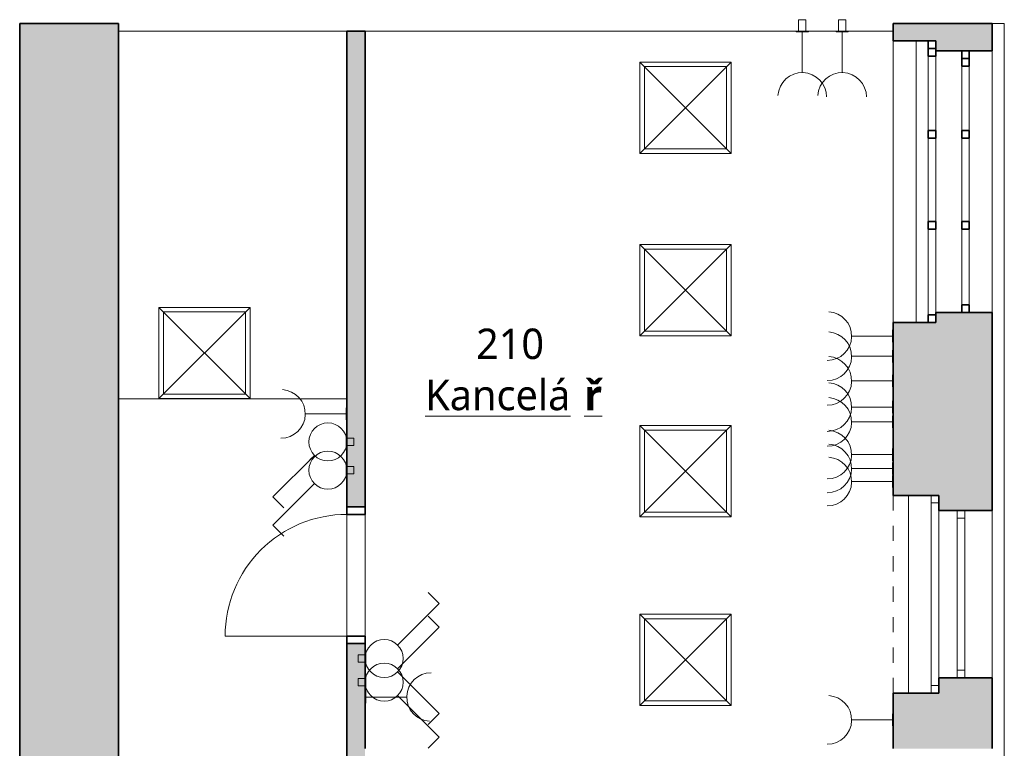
# Model space of a CAD drawing. Header units: metres. Extents: x -0.2 to 46.8, y -4.9 to 28.
# Tile 10 of 15: x -0.2 to 6.2, y 23.2 to 28. Entities that reach past the tile are written whole.
import ezdxf

# ---------------------------------------------------------------- set-up
doc = ezdxf.new("R2010")
doc.units = ezdxf.units.M
doc.linetypes.add('AV - Cerch_ 1 tecka 4mm', pattern=[0.006, 0.004, -0.001, 0, -0.001])
doc.layers.add('AV-MISTNOSTI', color=5, linetype='Continuous', lineweight=5, true_color=0x0000ff)
doc.layers.add('AV-TEXTY', color=5, linetype='Continuous', lineweight=13, true_color=0x0000ff)
doc.layers.add('AV-SRAFY', color=7, linetype='Continuous', lineweight=35)
doc.layers.add('AV-STAVBA', color=7, linetype='Continuous', lineweight=18)
doc.styles.add('Trebuchet MS_B', font='trebuc.ttf', dxfattribs={"height": 0.2})

# ---------------------------------------------------------------- blocks, each defined once
blk = doc.blocks.new('DO_1-P_Obl__členěné_1111_nadsvětlík - 800x2020_100-975161-2NP')
at = {"layer": 'AV-STAVBA', "color": 254, "true_color": 0xcccccc}
for p, q in [((-0.4044, 0.73), (-0.4044, -0.07)), ((-0.4044, -0.07), (0.3956, -0.07)), ((-0.4044, -0.19), (-0.4044, -0.07)), ((0.3956, -0.19), (0.3956, -0.07)), ((0.3956, -0.07), (0.3956, -0.19)), ((-0.4544, -0.19), (-0.4044, -0.19)), ((-0.4044, -0.19), (0.3956, -0.19)), ((0.3956, -0.19), (0.4456, -0.19))]:
    blk.add_line(p, q, dxfattribs=at)
at = {"layer": 'AV-STAVBA', "color": 254, "lineweight": 35, "true_color": 0xcccccc}
for p, q in [((-0.4044, -0.07), (-0.4544, -0.07)), ((-0.4544, -0.07), (-0.4544, -0.19)), ((-0.4044, -0.19), (-0.4044, -0.07)), ((0.4456, -0.07), (0.3956, -0.07)), ((0.3956, -0.07), (0.3956, -0.19)), ((0.4456, -0.19), (0.4456, -0.07)), ((-0.4544, -0.19), (-0.4044, -0.19)), ((0.3956, -0.19), (0.4456, -0.19))]:
    blk.add_line(p, q, dxfattribs=at)
at = {"layer": 'AV-STAVBA', "color": 254, "linetype": 'AV - Cerch_ 1 tecka 4mm', "true_color": 0xcccccc}
for p, q in [((-0.4044, -0.07), (0.3956, -0.07)), ((-0.4544, -0.19), (0.4456, -0.19)), ((-0.4044, -0.19), (0.3956, -0.19))]:
    blk.add_line(p, q, dxfattribs=at)
at = {"layer": 'AV-STAVBA', "color": 254, "true_color": 0xcccccc}
blk.add_arc((-0.4044, -0.07), 0.8, 360, 90, dxfattribs=at)
blk = doc.blocks.new('WI_2-2_dvojité s příčlemi_bez středního sloupku - 1100x2000-1177595-2NP')
at = {"layer": 'AV-STAVBA', "color": 254, "linetype": 'AV - Cerch_ 1 tecka 4mm', "lineweight": 13, "true_color": 0xcccccc}
for p, q in [((-0.55, 0.325), (0.55, 0.325)), ((-0.65, -0.325), (0.65, -0.325))]:
    blk.add_line(p, q, dxfattribs=at)
at = {"layer": 'AV-STAVBA', "color": 254, "true_color": 0xcccccc}
for p, q in [((-0.55, 0.095), (-0.55, 0.145)), ((-0.55, 0.145), (0.55, 0.145)), ((-0.5, 0.095), (-0.5, 0.145)), ((0.5, 0.095), (0.5, 0.145)), ((0.55, 0.095), (0.55, 0.145)), ((-0.55, 0.095), (0.55, 0.095)), ((-0.65, -0.025), (-0.65, -0.075)), ((-0.65, -0.025), (0.65, -0.025)), ((-0.6, -0.025), (-0.6, -0.075)), ((0.6, -0.025), (0.6, -0.075)), ((0.65, -0.025), (0.65, -0.075)), ((-0.65, -0.075), (0.65, -0.075))]:
    blk.add_line(p, q, dxfattribs=at)
blk = doc.blocks.new('GM_Nika_obdélníková - 1300x690-1177594-2NP')
at = {"layer": 'AV-STAVBA', "color": 254, "linetype": 'AV - Cerch_ 1 tecka 4mm', "true_color": 0xcccccc}
blk.add_line((-0.65, 0.325), (0.65, 0.325), dxfattribs=at)
blk = doc.blocks.new('WI_3-3_dvojité_s příčlemi - 1720x2300-1204611-2NP')
at = {"layer": 'AV-STAVBA', "color": 254, "linetype": 'AV - Cerch_ 1 tecka 4mm', "lineweight": 13, "true_color": 0xcccccc}
for p, q in [((0.925, 0.325), (-0.925, 0.325)), ((0.86, 0.325), (-0.86, 0.325)), ((-0.86, 0.325), (0.86, 0.325)), ((0.925, -0.325), (-0.925, -0.325)), ((-0.925, -0.325), (0.925, -0.325)), ((0.86, -0.325), (-0.86, -0.325))]:
    blk.add_line(p, q, dxfattribs=at)
at = {"layer": 'AV-STAVBA', "color": 254, "lineweight": 35, "true_color": 0xcccccc}
for p, q in [((-0.81, 0.175), (-0.86, 0.175)), ((-0.81, 0.125), (-0.81, 0.175)), ((-0.76, 0.175), (-0.81, 0.175)), ((-0.81, 0.175), (-0.81, 0.125)), ((-0.76, 0.125), (-0.76, 0.175)), ((-0.2867, 0.175), (-0.3367, 0.175)), ((-0.3367, 0.175), (-0.3367, 0.125)), ((-0.2867, 0.125), (-0.2867, 0.175)), ((0.3117, 0.175), (0.2617, 0.175)), ((0.2617, 0.175), (0.2617, 0.125)), ((0.3117, 0.125), (0.3117, 0.175)), ((0.86, 0.175), (0.81, 0.175)), ((0.81, 0.175), (0.81, 0.125)), ((-0.86, 0.125), (-0.81, 0.125)), ((-0.81, 0.125), (-0.76, 0.125)), ((-0.3367, 0.125), (-0.2867, 0.125)), ((0.2617, 0.125), (0.3117, 0.125)), ((0.81, 0.125), (0.86, 0.125)), ((-0.875, -0.045), (-0.875, -0.095)), ((-0.875, -0.095), (-0.875, -0.045)), ((-0.86, -0.045), (-0.825, -0.045)), ((-0.825, -0.045), (-0.825, -0.095)), ((-0.3367, -0.095), (-0.3367, -0.045)), ((-0.3367, -0.045), (-0.2867, -0.045)), ((-0.2867, -0.045), (-0.2867, -0.095)), ((0.2617, -0.095), (0.2617, -0.045)), ((0.2617, -0.045), (0.3117, -0.045)), ((0.3117, -0.045), (0.3117, -0.095)), ((0.875, -0.095), (0.875, -0.045)), ((-0.875, -0.095), (-0.925, -0.095)), ((-0.825, -0.095), (-0.875, -0.095)), ((-0.2867, -0.095), (-0.3367, -0.095)), ((0.3117, -0.095), (0.2617, -0.095)), ((0.925, -0.095), (0.875, -0.095))]:
    blk.add_line(p, q, dxfattribs=at)
at = {"layer": 'AV-STAVBA', "color": 254, "true_color": 0xcccccc}
for p, q in [((-0.86, 0.125), (-0.86, 0.175)), ((-0.86, 0.175), (0.86, 0.175)), ((-0.81, 0.125), (-0.81, 0.175)), ((-0.76, 0.175), (-0.3367, 0.175)), ((-0.2867, 0.175), (0.2617, 0.175)), ((0.3117, 0.175), (0.81, 0.175)), ((0.81, 0.125), (0.81, 0.175)), ((0.86, 0.125), (0.86, 0.175)), ((-0.86, 0.125), (0.86, 0.125)), ((-0.3367, 0.125), (-0.76, 0.125)), ((0.2617, 0.125), (-0.2867, 0.125)), ((0.81, 0.125), (0.3117, 0.125)), ((-0.925, -0.045), (-0.925, -0.095)), ((-0.925, -0.045), (0.925, -0.045)), ((-0.875, -0.045), (-0.875, -0.095)), ((-0.3367, -0.045), (-0.825, -0.045)), ((0.875, -0.045), (0.875, -0.095)), ((0.925, -0.045), (0.925, -0.095)), ((-0.925, -0.095), (0.925, -0.095)), ((-0.825, -0.095), (-0.3367, -0.095)), ((-0.2867, -0.095), (0.2617, -0.095)), ((0.3117, -0.095), (0.875, -0.095))]:
    blk.add_line(p, q, dxfattribs=at)
blk = doc.blocks.new('GM_Nika_obdélníková - 1850x660-1185469-2NP')
at = {"layer": 'AV-STAVBA', "color": 254, "linetype": 'AV - Cerch_ 1 tecka 4mm', "true_color": 0xcccccc}
blk.add_line((-0.925, 0.325), (0.925, 0.325), dxfattribs=at)
blk = doc.blocks.new('Římsa vnitroblok - Římsa vnitroblok-1647102-2NP')
at = {"layer": 'AV-STAVBA', "color": 254, "true_color": 0xcccccc}
for p, q in [((6.1548, 27.9956), (6.2347, 27.9956)), ((6.2347, 15.0438), (6.2347, 27.9956)), ((6.2347, 14.9287), (6.2347, 15.0418)), ((6.2347, 14.789), (6.2347, 14.9268))]:
    blk.add_line(p, q, dxfattribs=at)
blk = doc.blocks.new('D0089 - 1514 - OÚPSŘ_Benešova_rvt-1-2NP')
at = {"layer": 'AV-SRAFY', "lineweight": 18, "true_color": 0xcccccc}
h = blk.add_hatch(color=254, dxfattribs=at)
h.paths.add_polyline_path([(0.4148, 14.7482), (0.4148, 15.1882), (-0.2352, 15.1882), (-0.2352, 14.7482), (0.2248, 14.7482)])
h.paths.add_polyline_path([(-0.2352, 16.5882), (0.4148, 16.5882), (0.4148, 27.9956), (-0.2352, 27.9956), (-0.2352, 18.4682)])
h = blk.add_hatch(color=254, dxfattribs=at)
h.paths.add_polyline_path([(5.5048, 23.2282), (6.1548, 23.2282), (6.1548, 23.6932), (5.8048, 23.6932), (5.8048, 23.5932), (5.5048, 23.5932)])
h.paths.add_polyline_path([(6.1548, 24.7932), (6.1548, 26.0956), (5.7848, 26.0956), (5.7848, 26.0306), (5.5048, 26.0306), (5.5048, 24.8932), (5.8048, 24.8932), (5.8048, 24.7932)])
h.paths.add_polyline_path([(6.1548, 27.8156), (6.1548, 27.9956), (5.5048, 27.9956), (5.5048, 27.8806), (5.7848, 27.8806), (5.7848, 27.8156)])
h = blk.add_hatch(color=254, dxfattribs=at)
h.paths.add_polyline_path([(2.0348, 18.4382), (2.0348, 19.663), (1.9148, 19.663), (1.9148, 18.4382)])
h.paths.add_polyline_path([(1.9148, 20.563), (2.0348, 20.563), (2.0348, 23.9182), (1.9148, 23.9182), (1.9148, 21.3564)])
h.paths.add_polyline_path([(1.9148, 24.8182), (2.0348, 24.8182), (2.0348, 27.9456), (1.9148, 27.9456), (1.9148, 27.1329)])
at = {"layer": 'AV-STAVBA', "color": 254, "lineweight": 35, "true_color": 0xcccccc}
for p, q in [((0.4148, 27.9956), (-0.2352, 27.9956)), ((-0.2352, 27.9956), (-0.2352, 16.5882)), ((0.4148, 16.5882), (0.4148, 27.9956)), ((6.1548, 27.9956), (5.5048, 27.9956)), ((5.5048, 27.9956), (5.5048, 27.8806)), ((6.1548, 27.8156), (6.1548, 27.9956)), ((2.0348, 27.9456), (1.9148, 27.9456)), ((1.9148, 27.9456), (1.9148, 24.8182)), ((2.0348, 24.8182), (2.0348, 27.9456)), ((5.5048, 27.8806), (5.7848, 27.8806)), ((5.7848, 27.8806), (5.7848, 27.8156)), ((5.7848, 27.8156), (6.1548, 27.8156)), ((6.1548, 26.0956), (5.7848, 26.0956)), ((5.7848, 26.0956), (5.7848, 26.0306)), ((6.1548, 24.7932), (6.1548, 26.0956)), ((5.7848, 26.0306), (5.5048, 26.0306)), ((5.5048, 26.0306), (5.5048, 24.8932)), ((5.5048, 24.8932), (5.8048, 24.8932)), ((5.8048, 24.8932), (5.8048, 24.7932)), ((1.9148, 24.8182), (2.0348, 24.8182)), ((5.8048, 24.7932), (6.1548, 24.7932)), ((2.0348, 23.9182), (1.9148, 23.9182)), ((1.9148, 23.9182), (1.9148, 20.563)), ((2.0348, 23.2282), (2.0348, 23.9182)), ((6.1548, 23.6932), (5.8048, 23.6932)), ((5.8048, 23.6932), (5.8048, 23.5932)), ((6.1548, 23.2282), (6.1548, 23.6932)), ((5.8048, 23.5932), (5.5048, 23.5932)), ((5.5048, 23.5932), (5.5048, 23.2282))]:
    blk.add_line(p, q, dxfattribs=at)
at = {"layer": 'AV-STAVBA', "color": 254, "true_color": 0xcccccc}
for p, q in [((0.4148, 27.9456), (1.9148, 27.9456)), ((5.5048, 27.9456), (2.0348, 27.9456)), ((5.6548, 27.8806), (5.6548, 26.0306)), ((5.7848, 27.7806), (5.7848, 27.2923)), ((6.1548, 27.8156), (6.1548, 26.0956)), ((5.7848, 27.2423), (5.7848, 26.694)), ((5.7848, 26.644), (5.7848, 26.0956)), ((1.9148, 25.5282), (0.4148, 25.5282)), ((5.6048, 23.5932), (5.6048, 24.8932)), ((5.8048, 24.7932), (5.8048, 23.6932)), ((6.1548, 24.7932), (6.1548, 23.6932)), ((1.9148, 24.7682), (1.9148, 23.9682)), ((2.0348, 24.7682), (2.0348, 23.9682))]:
    blk.add_line(p, q, dxfattribs=at)
at = {"layer": 'AV-STAVBA', "color": 254, "lineweight": 18, "true_color": 0xcccccc}
blk.add_blockref('Římsa vnitroblok - Římsa vnitroblok-1647102-2NP', (0, 0), dxfattribs=at)
for name, p, rotation in [('WI_3-3_dvojité_s příčlemi - 1720x2300-1204611-2NP', (5.8298, 26.9556), 269.9999999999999), ('GM_Nika_obdélníková - 1850x660-1185469-2NP', (5.8298, 26.9556), 89.99999999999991), ('WI_2-2_dvojité s příčlemi_bez středního sloupku - 1100x2000-1177595-2NP', (5.8298, 24.2432), 269.9999999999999), ('GM_Nika_obdélníková - 1300x690-1177594-2NP', (5.8298, 24.2432), 89.99999999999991), ('DO_1-P_Obl__členěné_1111_nadsvětlík - 800x2020_100-975161-2NP', (1.8448, 24.3727), 89.99999999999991)]:
    blk.add_blockref(name, p, dxfattribs=dict(at, rotation=rotation))
blk = doc.blocks.new('EF_Zásuvka - Jednozásuvka-840808-2NP')
at = {"layer": 'AV-STAVBA'}
for p, q in [((5.145, 28.0206), (5.145, 27.9456)), ((5.193, 28.0206), (5.145, 28.0206)), ((5.193, 27.9456), (5.193, 28.0206)), ((5.129, 27.9456), (5.129, 27.9406)), ((5.209, 27.9456), (5.129, 27.9456)), ((5.129, 27.9406), (5.209, 27.9406)), ((5.139, 27.9406), (5.199, 27.9406)), ((5.199, 27.9406), (5.139, 27.9406)), ((5.139, 27.9406), (5.199, 27.9406)), ((5.144, 27.9406), (5.194, 27.9406)), ((5.149, 27.9406), (5.187, 27.9406)), ((5.149, 27.9406), (5.187, 27.9406)), ((5.1602, 27.9406), (5.1565, 27.9406)), ((5.1602, 27.9406), (5.1565, 27.9406)), ((5.1665, 27.9406), (5.1702, 27.9406)), ((5.1665, 27.9406), (5.1702, 27.9406)), ((5.1765, 27.9406), (5.1802, 27.9406)), ((5.1765, 27.9406), (5.1802, 27.9406)), ((5.209, 27.9406), (5.209, 27.9456))]:
    blk.add_line(p, q, dxfattribs=at)
blk = doc.blocks.new('EF_Zásuvka - Jednozásuvka-V7-2NP')
at = {"layer": 'AV-STAVBA'}
for p, q in [((5.4998, 25.9006), (5.4998, 25.9806)), ((5.4998, 25.9806), (5.5048, 25.9806)), ((5.4998, 25.9106), (5.4998, 25.9706)), ((5.4998, 25.9706), (5.4998, 25.9106)), ((5.4998, 25.9106), (5.4998, 25.9706)), ((5.4998, 25.9656), (5.4998, 25.9156)), ((5.4998, 25.9586), (5.4998, 25.9206)), ((5.4998, 25.9586), (5.4998, 25.9206)), ((5.4998, 25.9518), (5.4998, 25.9481)), ((5.4998, 25.9518), (5.4998, 25.9481)), ((5.4998, 25.9418), (5.4998, 25.9381)), ((5.4998, 25.9418), (5.4998, 25.9381)), ((5.4998, 25.9281), (5.4998, 25.9318)), ((5.4998, 25.9281), (5.4998, 25.9318)), ((5.5048, 25.9006), (5.4998, 25.9006))]:
    blk.add_line(p, q, dxfattribs=at)
blk = doc.blocks.new('EF_Vypínač - Dvojklapka-835340-2NP')
at = {"layer": 'AV-STAVBA'}
for p, q in [((1.9898, 23.8447), (2.0348, 23.8447)), ((1.9898, 23.7967), (1.9898, 23.8447)), ((2.0348, 23.8607), (2.0398, 23.8607)), ((2.0348, 23.7807), (2.0348, 23.8607)), ((2.0398, 23.8607), (2.0398, 23.7807)), ((2.0398, 23.7907), (2.0398, 23.8507)), ((2.0398, 23.8507), (2.0398, 23.7907)), ((2.0348, 23.7967), (1.9898, 23.7967)), ((2.0398, 23.7807), (2.0348, 23.7807))]:
    blk.add_line(p, q, dxfattribs=at)
blk = doc.blocks.new('EF_Vypínač - Jednoklapka-835338-2NP')
at = {"layer": 'AV-STAVBA'}
for p, q in [((1.9098, 25.0188), (1.9098, 25.0988)), ((1.9098, 25.0988), (1.9148, 25.0988)), ((1.9098, 25.0888), (1.9098, 25.0288)), ((1.9098, 25.0288), (1.9098, 25.0888)), ((1.9148, 25.0988), (1.9148, 25.0188)), ((1.9148, 25.0828), (1.9598, 25.0828)), ((1.9598, 25.0828), (1.9598, 25.0348)), ((1.9148, 25.0188), (1.9098, 25.0188)), ((1.9598, 25.0348), (1.9148, 25.0348))]:
    blk.add_line(p, q, dxfattribs=at)
blk = doc.blocks.new('LF_Svítidlo do podhledu - 600x600-922042-2NP')
at = {"layer": 'AV-STAVBA', "color": 5, "true_color": 0x0000ff}
for p, q in [((0.3, 0.3), (-0.3, 0.3)), ((-0.3, 0.3), (-0.3, -0.3)), ((-0.3, 0.3), (-0.3, -0.3)), ((0.3, 0.3), (-0.3, 0.3)), ((-0.3, -0.3), (0.3, 0.3)), ((-0.3, 0.3), (0.3, -0.3)), ((-0.27, -0.27), (-0.27, 0.27)), ((-0.27, 0.27), (0.27, 0.27)), ((0.27, 0.27), (-0.27, 0.27)), ((-0.27, 0.27), (-0.27, -0.27)), ((0.27, 0.27), (0.27, -0.27)), ((0.27, -0.27), (0.27, 0.27)), ((0.3, -0.3), (0.3, 0.3)), ((0.3, -0.3), (0.3, 0.3)), ((-0.3, -0.3), (0.3, -0.3)), ((-0.3, -0.3), (0.3, -0.3)), ((0.27, -0.27), (-0.27, -0.27)), ((-0.27, -0.27), (0.27, -0.27))]:
    blk.add_line(p, q, dxfattribs=at)

msp = doc.modelspace()

# ---------------------------------------------------------------- linework, layer by layer
at = {"layer": 'AV-TEXTY', "lineweight": 5}
for p, q in [((4.907, 27.6724), (4.907, 27.9456)), ((5.169, 27.6724), (5.169, 27.9456)), ((5.2316, 25.9406), (5.5048, 25.9406)), ((5.2316, 25.8076), (5.5048, 25.8076)), ((5.2316, 25.6461), (5.5048, 25.6461)), ((1.6416, 25.4289), (1.9148, 25.4289)), ((5.2316, 25.474), (5.5048, 25.474)), ((5.2316, 25.376), (5.5048, 25.376)), ((1.7014, 25.1562), (1.4288, 24.8836)), ((1.7014, 25.1562), (1.6717, 25.1265)), ((5.2316, 25.1612), (5.5048, 25.1612)), ((5.2316, 25.0702), (5.5048, 25.0702)), ((5.2316, 24.9841), (5.5048, 24.9841)), ((1.7014, 24.9705), (1.4288, 24.6978)), ((1.7014, 24.9705), (1.6717, 24.9408)), ((1.4288, 24.8836), (1.5007, 24.8117)), ((1.4288, 24.6978), (1.5007, 24.6259)), ((2.5208, 24.1817), (2.4489, 24.2536)), ((2.2482, 23.9091), (2.5208, 24.1817)), ((2.5208, 24.026), (2.4489, 24.0979)), ((2.2482, 23.7533), (2.5208, 24.026)), ((2.2482, 23.7323), (2.2779, 23.7026)), ((2.2482, 23.7323), (2.5208, 23.4596)), ((2.308, 23.5673), (2.0348, 23.5673)), ((2.2482, 23.5766), (2.2779, 23.5469)), ((2.2482, 23.5766), (2.5208, 23.3039)), ((2.5208, 23.4596), (2.4489, 23.3877)), ((5.2316, 23.4172), (5.5048, 23.4172)), ((2.5208, 23.3039), (2.4489, 23.232))]:
    msp.add_line(p, q, dxfattribs=at)
for centre in [(1.7898, 25.2446), (1.7898, 25.0588), (2.1598, 23.8207), (2.1598, 23.6649)]:
    msp.add_circle(centre, 0.125, dxfattribs=at)
for centre, start, end in [((4.907, 27.5124), 360, 176.41054), ((5.169, 27.5124), 360, 176.41054), ((5.0716, 25.9406), 270, 86.41054), ((5.0716, 25.8076), 270, 86.41054), ((5.0716, 25.6461), 270, 86.41054), ((5.0716, 25.474), 270, 86.41054), ((1.4816, 25.4289), 270, 86.41054), ((5.0716, 25.376), 270, 86.41054), ((5.0716, 25.1612), 270, 86.41054), ((5.0716, 25.0702), 270, 86.41054), ((5.0716, 24.9841), 270, 86.41054), ((2.468, 23.5673), 90, 266.41054), ((5.0716, 23.4172), 270, 86.41054)]:
    msp.add_arc(centre, 0.16, start, end, dxfattribs=at)

# ---------------------------------------------------------------- block references
at = {"lineweight": 5}
msp.add_blockref('D0089 - 1514 - OÚPSŘ_Benešova_rvt-1-2NP', (0, 0), dxfattribs=at)
at = {"layer": 'AV-STAVBA'}
for name, p in [('EF_Zásuvka - Jednozásuvka-840808-2NP', (-0.262, 0)), ('EF_Zásuvka - Jednozásuvka-840808-2NP', (0, 0)), ('EF_Zásuvka - Jednozásuvka-V7-2NP', (0, 0)), ('EF_Zásuvka - Jednozásuvka-V7-2NP', (0, -0.133)), ('EF_Zásuvka - Jednozásuvka-V7-2NP', (0, -0.2944)), ('EF_Zásuvka - Jednozásuvka-V7-2NP', (0, -0.4665)), ('EF_Zásuvka - Jednozásuvka-V7-2NP', (-3.59, -0.5117)), ('EF_Zásuvka - Jednozásuvka-V7-2NP', (0, -0.5645)), ('EF_Vypínač - Jednoklapka-835338-2NP', (0, 0.1858)), ('EF_Zásuvka - Jednozásuvka-V7-2NP', (0, -0.7794)), ('EF_Zásuvka - Jednozásuvka-V7-2NP', (0, -0.8703)), ('EF_Vypínač - Jednoklapka-835338-2NP', (0, 0)), ('EF_Zásuvka - Jednozásuvka-V7-2NP', (0, -0.9565)), ('EF_Vypínač - Dvojklapka-835340-2NP', (0, 0)), ('EF_Vypínač - Dvojklapka-835340-2NP', (0, -0.1557)), ('EF_Zásuvka - Jednozásuvka-V7-2NP', (0, -2.5234))]:
    msp.add_blockref(name, p, dxfattribs=at)
at = {"layer": 'AV-STAVBA', "color": 5, "true_color": 0x0000ff}
for p in [(4.1394, 27.4419), (4.1394, 26.2419), (0.9794, 25.8294), (4.1394, 25.0519), (4.1394, 23.8119)]:
    msp.add_blockref('LF_Svítidlo do podhledu - 600x600-922042-2NP', p, dxfattribs=at)
at = {"layer": 'AV-STAVBA', "rotation": 180}
msp.add_blockref('EF_Zásuvka - Jednozásuvka-V7-2NP', (7.5396, 49.5079), dxfattribs=at)

# ---------------------------------------------------------------- texts
at = {"layer": 'AV-MISTNOSTI', "char_height": 0.2, "attachment_point": 1, "style": 'Trebuchet MS_B'}
for s, insert, width in [('210', (2.7635, 25.9896), 0.601266), ('\\LKancelá', (2.4295, 25.6533), 1.266666), ('\\L\\fTrebuchet MS|b1|i0|c238|p34|;\\Lř', (3.4746, 25.6533), 0.144304)]:
    msp.add_mtext(s, dxfattribs=dict(at, insert=insert, width=width))

doc.saveas('drawing.dxf')
